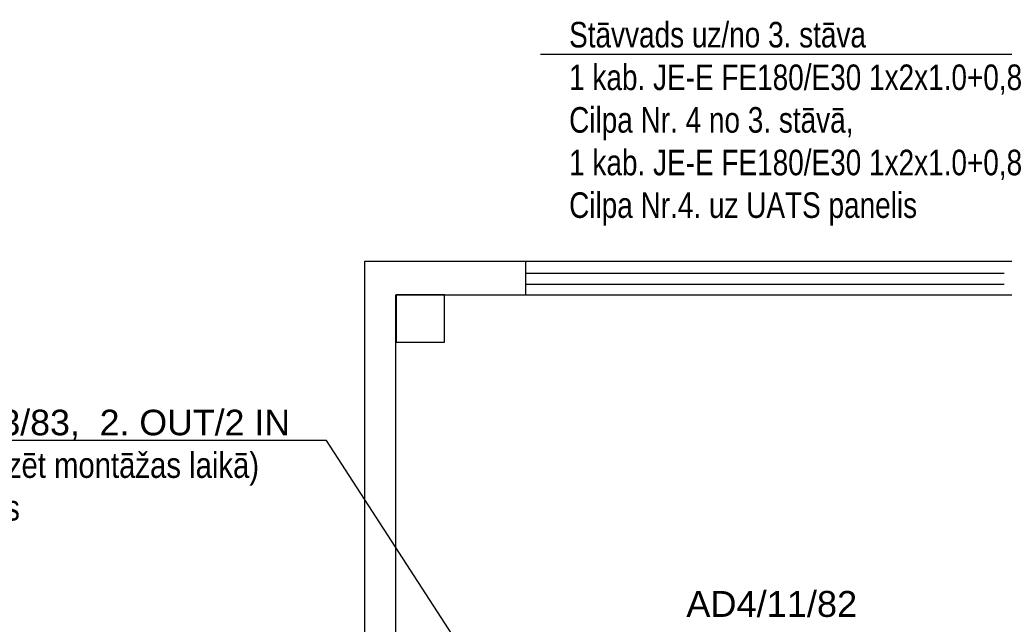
# Model space of a CAD drawing. Header units: millimetres. Extents: x -197461 to 862495, y -970068 to 63888.
# Tile 122 of 205: x -132728 to -124685, y -321549 to -316612. Entities that reach past the tile are written whole.
import ezdxf
from ezdxf import colors
from ezdxf.entities.mleader import LeaderData, LeaderLine
from ezdxf.math import Vec2, Vec3

# ---------------------------------------------------------------- set-up
doc = ezdxf.new("R2010")
doc.units = ezdxf.units.MM
doc.layers.get('0').update_dxf_attribs({"linetype": 'CONTINUOUS'})
doc.layers.add('UAS', color=240, linetype='CONTINUOUS')
doc.styles.add('ARIAL', font='arialbd.ttf')

msp = doc.modelspace()

# ---------------------------------------------------------------- linework, layer by layer
at = {"color": 18, "true_color": 0x000000}
for p, q in [((-128597.22178, -318683.0297), (-124685.68683, -318683.0297)), ((-128597.22178, -318771.4968), (-124685.68683, -318771.4968))]:
    msp.add_line(p, q, dxfattribs=at)
for points in [[(-129908.11049, -318584.60717), (-64151.1498, -318584.60717), (-64151.1498, -334221.48688), (-129908.11049, -334221.48688)], [(-129653.8395, -318859.21104), (-123838.32521, -318859.21104), (-123838.32521, -324758.34564), (-129653.8395, -324758.34564)], [(-129652.73366, -319244.16188), (-129258.14124, -319244.16188), (-129258.14124, -318859.16893), (-129652.73366, -318859.16893)]]:
    msp.add_lwpolyline(points, close=True, dxfattribs=at)
msp.add_lwpolyline([(-128596.46452, -318586.22868), (-128596.46452, -318858.8899)], dxfattribs=at)

# ---------------------------------------------------------------- next in the draw order: texts
at = {"layer": 'UAS', "color": 251, "linetype": 'Continuous', "lineweight": 20, "true_color": 0x636466, "insert": (-126584.55178, -321384.56396), "char_height": 211.4384766, "width": 1051.7117129, "attachment_point": 5, "style": 'ARIAL', "bg_fill": 3, "box_fill_scale": 1.1, "bg_fill_color": 256, "bg_fill_transparency": 0}
msp.add_mtext('\\A1;{\\fArial|b0|i0|c186|p34;\\C1;AD4/11/82}', dxfattribs=at)

# ---------------------------------------------------------------- next in the draw order: leaders
at = {"layer": 'UAS', "color": 18, "true_color": 0x000000}
ml = msp.add_multileader_mtext('Standard', dxfattribs=at)
ml.set_content('\\A1;{\\fArial Narrow|b0|i0|c186|p34;\\C256;\\c0;Stāvvads uz/no 3. stāva\\P1 kab. JE-E FE180/E30 1x2x1.0+0,8 \\PCilpa Nr. 4 no 3. stāvā, \\P1 kab. JE-E FE180/E30 1x2x1.0+0,8 \\PCilpa Nr.4. uz UATS panelis }', color=(41, 19, 236))
ml.set_leader_properties()
ml.build(insert=Vec2(0, 0))
ml.multileader.update_dxf_attribs({"text_right_attachment_type": 6, "dogleg_length": 0.36, "arrow_head_size": 166.99834})
ctx = ml.context
ctx.base_point, ctx.char_height, ctx.arrow_head_size, ctx.landing_gap_size, ctx.plane_origin = Vec3(-128323.5546, -316763.03192), 208.7479219, 166.99834, 83.49917, Vec3(-131492.57462, -354812.0119)
ctx.right_attachment = 6
notes = []
notes.append((ctx, [(1, (1, 1, 0), (-124081.38511, -316896.38283), (-1, 0), 235.97506, [(0, [(-121027.7059, -324486.59715)], 0, [])])]))
ctx.mtext.insert, ctx.mtext.width, ctx.mtext.flow_direction = Vec3(-128240.05543, -316629.68102), 4031.2189715, 5
ml = msp.add_multileader_mtext('Standard', dxfattribs=at)
ml.set_content('\\A1;{\\fArial Narrow|b0|i0|c0|p34;\\C256;\\c0;Adre\\fArial Narrow|b0|i0|c186|p34;šu modulis  \\fArial|b0|i0|c186|p34;\\C1;AVM4/13/83,  \\C256;\\c0;2. OUT/2 IN    \\fArial Narrow|b0|i0|c186|p34;(Uzstadīšanas  vietas precizēt montāžas laikā)\\fArial|b0|i0|c186|p34;\\C1;\\P\\pxql;\\fArial Narrow|b0|i0|c186|p34;\\C256;\\c0;1 OUT - uz līfta automātikas }', color=(41, 19, 236))
ml.set_leader_properties()
ml.build(insert=Vec2(0, 0))
ml.multileader.update_dxf_attribs({"text_right_attachment_type": 6, "dogleg_length": 0.36, "arrow_head_size": 166.99834})
ctx = ml.context
ctx.base_point, ctx.char_height, ctx.arrow_head_size, ctx.landing_gap_size, ctx.plane_origin = Vec3(-135786.67215, -319903.04013), 208.74792195, 166.99834, 83.49917, Vec3(-136546.53362, -348772.37625)
ctx.right_attachment = 6
notes.append((ctx, [(1, (1, 1, 0), (-130222.8122, -320047.38376), (-1, 0), 235.97506, [(0, [(-126929.44079, -325118.7338)], 0, [])])]))
ctx.mtext.insert, ctx.mtext.width, ctx.mtext.flow_direction = Vec3(-135703.17298, -319796.88626), 6772.0652098, 5
for ctx, leaders in notes:
    for number, flags, end, landing, length, lines in leaders:
        leader = LeaderData()
        leader.index, (leader.has_last_leader_line, leader.has_dogleg_vector, leader.attachment_direction) = number, flags
        leader.last_leader_point, leader.dogleg_vector, leader.dogleg_length = Vec3(end), Vec3(landing), length
        for number, points, colour, breaks in lines:
            line = LeaderLine()
            line.index, line.vertices, line.color, line.breaks = number, Vec3.list(points), colors.encode_raw_color(colour), breaks
            leader.lines.append(line)
        ctx.leaders.append(leader)

doc.saveas('drawing.dxf')
